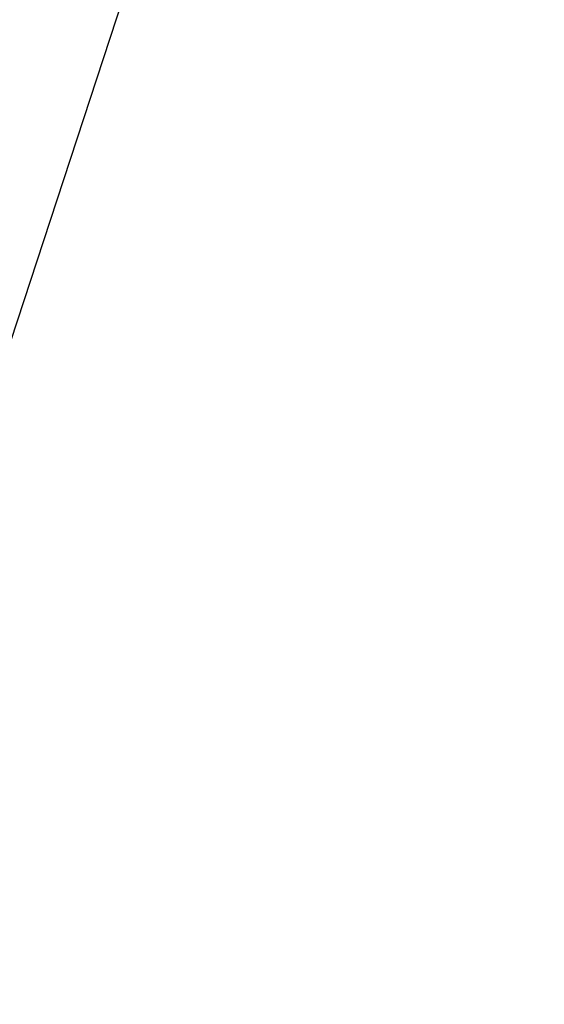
# Model space of a CAD drawing. Header units: metres. Extents: x 6599773 to 13199707, y 5688499 to 11377233.
# Tile 33 of 256: x 6599857.12 to 6599861.58, y 5688618.41 to 5688626.77. Entities that reach past the tile are written whole.
import ezdxf

# ---------------------------------------------------------------- set-up
doc = ezdxf.new("R2010")
doc.units = ezdxf.units.M
doc.header["$MEASUREMENT"] = 0
doc.linetypes.add('1', pattern=[0])
for name, color, linetype, lineweight in [('_kolor chodnik', 50, '1', 0), ('_kolor zjazdy kostka', 7, '1', 0), ('_kolor ścieżka', 10, '1', 0), ('AS_protokoly_graniczne', 140, 'CONTINUOUS', 30)]:
    doc.layers.add(name, color=color, linetype=linetype, lineweight=lineweight)
doc.layers.add('_kolor jezdnia', color=7, linetype='1', lineweight=0, true_color=0x00dbdb)
pattern_1 = [(45, (0, 0), (-0.1767766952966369, 0.1767766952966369), []), (135, (0, 0), (-0.1767766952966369, -0.1767766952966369), [])]

msp = doc.modelspace()

# ---------------------------------------------------------------- hatches: boundary and pattern name
at = {"layer": '_kolor chodnik'}
h = msp.add_hatch(dxfattribs=at)
h.set_pattern_fill('ANSI37', color=256, scale=2)
h.set_pattern_definition(pattern_1)
h.paths.add_polyline_path([(6599849.938171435, 5688542.085872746), (6599852.232147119, 5688548.938742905), (6599853.573135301, 5688548.489851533), (6599853.827082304, 5688549.248475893), (6599851.793849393, 5688549.929093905), (6599849.895278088, 5688548.982823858), (6599847.823506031, 5688542.793750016)])
edge = h.paths.add_edge_path()
edge.add_line((6600018.106075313, 5689087.454911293), (6600022.42781917, 5689091.229234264))
edge.add_line((6600022.42781917, 5689091.229234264), (6600020.233254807, 5689093.742094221))
edge.add_line((6600020.233254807, 5689093.742094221), (6600017.159471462, 5689091.057656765))
edge.add_arc((6600023.275194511, 5689085.3851404), 8.341433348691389, 137.1531559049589, 148.8016577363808)
edge.add_line((6600016.140105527, 5689089.706021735), (6600018.106075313, 5689087.454911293))
h.paths.add_polyline_path([(6600038.501784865, 5689187.592294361), (6600037.906968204, 5689187.700586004), (6600037.63829624, 5689186.224843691), (6600038.240083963, 5689186.115282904)])
h.paths.add_polyline_path([(6600069.098302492, 5689360.276020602), (6600068.321239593, 5689360.413462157), (6600068.064048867, 5689358.936495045), (6600068.836639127, 5689358.799546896)])
h.paths.add_polyline_path([(6600082.393785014, 5689362.950258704), (6600082.941124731, 5689366.103121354), (6600081.481377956, 5689366.361351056), (6600080.923159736, 5689363.210828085)])
h.paths.add_polyline_path([(6600074.022236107, 5689388.065861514), (6600072.983907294, 5689388.249860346), (6600072.723374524, 5689386.77253894), (6600073.760538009, 5689386.588865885)])
h.paths.add_polyline_path([(6600105.613104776, 5689486.405659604), (6600106.749499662, 5689489.711933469), (6600105.298891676, 5689490.233346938), (6600104.143487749, 5689486.917306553)], flags=17)
h.paths.add_polyline_path([(6600132.519778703, 5689678.737346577), (6600131.761827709, 5689678.896110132), (6600131.444670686, 5689677.429261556), (6600132.212256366, 5689677.269208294)])
h.paths.add_polyline_path([(6600156.649397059, 5689798.7449027), (6600156.48800471, 5689797.958860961), (6600157.450195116, 5689797.757316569), (6600157.615023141, 5689798.542205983)])
h.paths.add_polyline_path([(6600189.055358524, 5689948.643107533), (6600187.902868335, 5689948.884512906), (6600187.600024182, 5689947.417400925), (6600188.748131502, 5689947.176379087)])
edge = h.paths.add_edge_path()
edge.add_line((6600204.459383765, 5690032.969035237), (6600204.153258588, 5690031.227801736))
edge.add_arc((6600202.328347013, 5690027.299936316), 4.331100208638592, 41.85300125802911, 65.08011549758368, ccw=False)
edge.add_arc((6600032.90393149, 5690051.979071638), 174.020003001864, 352.8070218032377, 353.495463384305)
edge.add_arc((6600202.372679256, 5690027.343587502), 5.999999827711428, 55.12102442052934, 69.64815978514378)
edge = h.paths.add_edge_path()
edge.add_line((6600205.046027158, 5690040.265402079), (6600204.972740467, 5690038.483452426))
edge.add_arc((6600203.986269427, 5690044.401803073), 5.999999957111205, 279.4630688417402, 294.9140560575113)
edge.add_line((6600206.513819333, 5690038.960158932), (6600206.607027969, 5690041.030672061))
edge.add_arc((6600203.986269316, 5690044.401803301), 4.270000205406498, 284.3702444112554, 307.86193139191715, ccw=False)
edge = h.paths.add_edge_path()
edge.add_arc((6600203.547470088, 5690044.558759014), 6.446878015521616, 324.4350091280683, 356.2013368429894, ccw=False)
edge.add_arc((6600203.986269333, 5690044.401803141), 6.00000007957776, 323.2169970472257, 357.4193489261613)
h.paths.add_polyline_path([(6600208.910055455, 5690121.713696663), (6600208.146285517, 5690121.748120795), (6600207.125602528, 5690121.794124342), (6600209.971605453, 5690121.665851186)])
edge = h.paths.add_edge_path()
edge.add_line((6600238.769818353, 5690481.648294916), (6600240.338176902, 5690490.873746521))
edge.add_line((6600240.338176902, 5690490.873746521), (6600241.251295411, 5690510.829461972))
edge.add_line((6600241.251295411, 5690510.829461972), (6600239.524022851, 5690510.928942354))
edge.add_line((6600239.524022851, 5690510.928942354), (6600238.633343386, 5690491.167757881))
edge.add_line((6600238.633343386, 5690491.167757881), (6600234.579716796, 5690467.661262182))
edge.add_line((6600234.579716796, 5690467.661262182), (6600234.449796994, 5690464.966873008))
edge.add_arc((6600242.443669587, 5690464.607462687), 8.00194818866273, 177.4256738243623, 268.2543056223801)
edge.add_line((6600242.199903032, 5690456.609228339), (6600242.216657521, 5690457.359274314))
edge.add_line((6600242.216657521, 5690457.359274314), (6600242.305257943, 5690458.836738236))
edge.add_arc((6600242.444504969, 5690464.607952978), 5.772894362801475, 177.0298084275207, 268.6178439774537, ccw=False)
edge.add_line((6600236.679365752, 5690464.907083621), (6600236.951876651, 5690470.95443634))
edge.add_line((6600236.951876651, 5690470.95443634), (6600238.150786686, 5690478.210832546))
edge.add_line((6600238.150786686, 5690478.210832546), (6600238.769818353, 5690481.648294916))
h.paths.add_polyline_path([(6600238.769818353, 5690481.648294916), (6600238.150786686, 5690478.210832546), (6600239.670056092, 5690477.930590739), (6600240.266710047, 5690481.376366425)], flags=17)
edge = h.paths.add_edge_path()
edge.add_line((6600223.366500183, 5690460.339976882), (6600223.276803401, 5690457.948865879))
edge.add_arc((6600221.105749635, 5690465.64864014), 7.999999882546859, 285.7465040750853, 299.8464885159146)
edge.add_line((6600225.08717264, 5690458.709744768), (6600225.240084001, 5690461.623695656))
edge.add_arc((6600221.105749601, 5690465.648640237), 5.769999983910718, 293.06724420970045, 315.7681070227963, ccw=False)
edge = h.paths.add_edge_path()
edge.add_arc((6600220.025145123, 5690444.676291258), 5.77000016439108, 37.996647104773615, 59.94382588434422, ccw=False)
edge.add_line((6600224.572175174, 5690448.22839199), (6600224.817793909, 5690451.081798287))
edge.add_arc((6600220.025145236, 5690444.676291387), 7.999999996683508, 53.19588653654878, 68.15166733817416)
edge.add_line((6600223.00235276, 5690452.101669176), (6600222.91504296, 5690449.670427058))
edge = h.paths.add_edge_path()
edge.add_arc((6600221.105749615, 5690465.648640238), 7.999999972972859, 328.0222308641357, 357.0132597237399)
edge.add_line((6600229.094882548, 5690465.23180147), (6600229.218816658, 5690467.593604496))
edge.add_line((6600229.218816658, 5690467.593604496), (6600228.218919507, 5690467.645774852))
edge.add_line((6600228.218919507, 5690467.645774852), (6600227.891778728, 5690461.411918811))
h.paths.add_polyline_path([(6600200.980142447, 5690012.236744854), (6600202.31727834, 5690011.956662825), (6600202.522293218, 5690012.935421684), (6600201.182321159, 5690013.216097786)])
h.paths.add_polyline_path([(6600196.457878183, 5689983.98337835), (6600195.202332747, 5689984.246370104), (6600194.899091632, 5689982.777335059), (6600196.150355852, 5689982.515240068)])
edge = h.paths.add_edge_path()
edge.add_line((6600112.305909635, 5689517.99101877), (6600112.691041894, 5689519.807934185))
edge.add_line((6600112.691041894, 5689519.807934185), (6600113.245521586, 5689522.423769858))
edge.add_line((6600113.245521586, 5689522.423769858), (6600111.553124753, 5689522.782507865))
edge.add_line((6600111.553124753, 5689522.782507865), (6600107.405864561, 5689503.217226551))
edge.add_line((6600107.405864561, 5689503.217226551), (6600099.494506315, 5689480.361667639))
edge.add_line((6600099.494506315, 5689480.361667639), (6600099.182814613, 5689478.891218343))
edge.add_arc((6600107.008997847, 5689477.232359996), 8.000059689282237, 168.0325629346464, 257.7529108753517)
edge.add_line((6600105.311960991, 5689469.414366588), (6600105.784990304, 5689471.593619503))
edge.add_arc((6600107.008927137, 5689477.232314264), 5.769999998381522, 168.0321375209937, 257.7533362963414, ccw=False)
edge.add_line((6600101.364343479, 5689478.42879883), (6600101.647245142, 5689479.76342708))
edge.add_line((6600101.647245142, 5689479.76342708), (6600104.143487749, 5689486.917306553))
edge.add_line((6600104.143487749, 5689486.917306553), (6600105.298891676, 5689490.233346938))
edge.add_line((6600105.298891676, 5689490.233346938), (6600108.240043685, 5689498.809726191))
edge.add_line((6600108.240043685, 5689498.809726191), (6600112.305909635, 5689517.99101877))
h.paths.add_polyline_path([(6600136.009573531, 5689645.499114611), (6600138.333647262, 5689645.012304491), (6600138.661671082, 5689646.578318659), (6600134.869459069, 5689647.372651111)])
at = {"layer": '_kolor jezdnia'}
h = msp.add_hatch(dxfattribs=at)
h.set_pattern_fill('ANSI37', color=256, scale=2.2)
h.set_pattern_definition([(311.9999999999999, (0, 0), (0.2043648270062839, 0.1840109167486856), []), (41.99999999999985, (0, 0), (-0.1840109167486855, 0.2043648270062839), [])])
edge = h.paths.add_edge_path()
edge.add_line((6599833.066047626, 5688539.933393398), (6599850.649511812, 5688527.983462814))
edge.add_arc((6599857.337592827, 5688536.653968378), 10.95025544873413, 169.5012687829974, 232.3548431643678, ccw=False)
edge.add_arc((6599858.085851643, 5688536.618142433), 11.69295282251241, 162.2507788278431, 169.9967502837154, ccw=False)
edge.add_line((6599846.949484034, 5688540.182754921), (6599847.823506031, 5688542.793750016))
edge.add_line((6599847.823506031, 5688542.793750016), (6599849.895278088, 5688548.982823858))
edge.add_line((6599849.895278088, 5688548.982823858), (6599852.434748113, 5688556.56906746))
edge.add_line((6599852.434748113, 5688556.56906746), (6599928.48625871, 5688783.760284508))
edge.add_line((6599928.48625871, 5688783.760284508), (6599931.025728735, 5688791.34652811))
edge.add_line((6599931.025728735, 5688791.34652811), (6599996.657773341, 5688987.411326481))
edge.add_line((6599996.657773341, 5688987.411326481), (6599999.197243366, 5688994.997570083))
edge.add_line((6599999.197243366, 5688994.997570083), (6600021.930100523, 5689062.908193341))
edge.add_line((6600021.930100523, 5689062.908193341), (6600017.620224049, 5689067.371531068))
edge.add_line((6600017.620224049, 5689067.371531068), (6600016.714558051, 5689064.654078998))
edge.add_line((6600016.714558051, 5689064.654078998), (6600012.423620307, 5689051.835617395))
edge.add_line((6600012.423620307, 5689051.835617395), (6600009.884150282, 5689044.249373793))
edge.add_line((6600009.884150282, 5689044.249373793), (6599977.53516164, 5688947.612159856))
edge.add_line((6599977.53516164, 5688947.612159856), (6599974.995691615, 5688940.025916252))
edge.add_line((6599974.995691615, 5688940.025916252), (6599942.096912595, 5688841.746295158))
edge.add_line((6599942.096912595, 5688841.746295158), (6599939.557442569, 5688834.160051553))
edge.add_line((6599939.557442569, 5688834.160051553), (6599882.679288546, 5688664.246042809))
edge.add_line((6599882.679288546, 5688664.246042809), (6599880.139818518, 5688656.659799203))
edge.add_line((6599880.139818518, 5688656.659799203), (6599852.464543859, 5688573.984527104))
edge.add_line((6599852.464543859, 5688573.984527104), (6599842.470137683, 5688544.127903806))
edge.add_arc((6599835.706422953, 5688546.652910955), 7.219660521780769, 248.54809133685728, 339.52856074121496, ccw=False)
h.paths.add_polyline_path([(6600044.653202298, 5689172.271628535), (6600046.276244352, 5689181.431901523), (6600047.759199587, 5689189.801539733), (6600051.0603021, 5689208.432603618), (6600052.368792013, 5689215.817578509), (6600054.808584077, 5689229.587499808), (6600056.11707399, 5689236.972474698), (6600057.346666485, 5689243.912161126), (6600058.655146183, 5689251.297078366), (6600058.831439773, 5689252.292060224), (6600060.098987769, 5689259.445963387), (6600060.139929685, 5689259.677035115), (6600061.407468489, 5689266.830886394), (6600072.329030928, 5689328.470998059), (6600073.637511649, 5689335.855921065), (6600077.337304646, 5689356.73715072), (6600078.820259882, 5689365.106788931), (6600081.142794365, 5689378.214921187), (6600082.53851694, 5689386.092227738), (6600095.187867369, 5689457.483787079), (6600091.082877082, 5689465.8405575), (6600089.043088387, 5689454.328211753), (6600087.870641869, 5689447.711051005), (6600087.560133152, 5689445.958573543), (6600086.562151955, 5689440.326076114), (6600082.433200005, 5689417.022719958), (6600080.95024477, 5689408.65308175), (6600077.202698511, 5689387.502337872), (6600075.719743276, 5689379.132699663), (6600073.469199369, 5689366.430874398), (6600071.986244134, 5689358.061236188), (6600069.986864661, 5689346.776955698), (6600068.591142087, 5689338.899649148), (6600065.559290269, 5689321.78820693), (6600064.163567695, 5689313.91090038), (6600059.719426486, 5689288.828650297), (6600058.323703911, 5689280.951343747), (6600057.563846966, 5689276.662793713), (6600056.168124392, 5689268.785487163), (6600054.804920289, 5689261.091711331), (6600053.409197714, 5689253.214404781), (6600053.264817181, 5689252.399536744), (6600051.869094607, 5689244.522230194), (6600051.183555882, 5689240.653124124), (6600049.787833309, 5689232.775817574), (6600046.593849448, 5689214.749319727), (6600045.198126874, 5689206.872013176), (6600044.41754409, 5689202.466488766), (6600042.934588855, 5689194.096850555), (6600036.429952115, 5689157.38538759), (6600034.94699688, 5689149.01574938), (6600030.579776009, 5689124.367629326), (6600027.529365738, 5689107.151445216), (6600024.895072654, 5689094.014582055), (6600030.583685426, 5689094.264316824), (6600032.945013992, 5689106.191885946), (6600043.170247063, 5689163.901990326)])
edge = h.paths.add_edge_path()
edge.add_line((6600111.106812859, 5689535.144351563), (6600111.256844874, 5689535.85214863))
edge.add_line((6600111.256844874, 5689535.85214863), (6600112.915748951, 5689543.678261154))
edge.add_line((6600112.915748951, 5689543.678261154), (6600117.304772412, 5689564.384094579))
edge.add_line((6600117.304772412, 5689564.384094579), (6600119.067357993, 5689572.699339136))
edge.add_line((6600119.067357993, 5689572.699339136), (6600120.087667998, 5689577.512794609))
edge.add_line((6600120.087667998, 5689577.512794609), (6600121.64289057, 5689584.849775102))
edge.add_line((6600121.64289057, 5689584.849775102), (6600128.436769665, 5689616.900852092))
edge.add_line((6600128.436769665, 5689616.900852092), (6600129.991992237, 5689624.237832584))
edge.add_line((6600129.991992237, 5689624.237832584), (6600132.660554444, 5689636.827148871))
edge.add_line((6600132.660554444, 5689636.827148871), (6600133.208838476, 5689639.444704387))
edge.add_line((6600133.208838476, 5689639.444704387), (6600134.848957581, 5689647.274775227))
edge.add_line((6600134.848957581, 5689647.274775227), (6600138.97649476, 5689666.979995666))
edge.add_line((6600138.97649476, 5689666.979995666), (6600140.51410642, 5689674.320687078))
edge.add_line((6600140.51410642, 5689674.320687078), (6600145.209128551, 5689696.735129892))
edge.add_line((6600145.209128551, 5689696.735129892), (6600146.746740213, 5689704.075821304))
edge.add_line((6600146.746740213, 5689704.075821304), (6600151.462308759, 5689726.588354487))
edge.add_line((6600151.462308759, 5689726.588354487), (6600152.999920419, 5689733.929045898))
edge.add_line((6600152.999920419, 5689733.929045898), (6600155.244070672, 5689744.642813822))
edge.add_line((6600155.244070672, 5689744.642813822), (6600156.781682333, 5689751.983505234))
edge.add_line((6600156.781682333, 5689751.983505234), (6600161.635515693, 5689775.156126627))
edge.add_line((6600161.635515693, 5689775.156126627), (6600163.378142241, 5689783.475576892))
edge.add_line((6600163.378142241, 5689783.475576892), (6600163.850769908, 5689785.731942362))
edge.add_line((6600163.850769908, 5689785.731942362), (6600167.028500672, 5689800.90270461))
edge.add_line((6600167.028500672, 5689800.90270461), (6600179.490888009, 5689860.399222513))
edge.add_line((6600179.490888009, 5689860.399222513), (6600181.233514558, 5689868.718672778))
edge.add_line((6600181.233514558, 5689868.718672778), (6600181.84713393, 5689871.648144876))
edge.add_line((6600181.84713393, 5689871.648144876), (6600183.38474559, 5689878.988836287))
edge.add_line((6600183.38474559, 5689878.988836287), (6600184.935818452, 5689886.393792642))
edge.add_line((6600184.935818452, 5689886.393792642), (6600186.575937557, 5689894.223863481))
edge.add_line((6600186.575937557, 5689894.223863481), (6600194.051338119, 5689929.912074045))
edge.add_line((6600194.051338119, 5689929.912074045), (6600195.691457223, 5689937.742144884))
edge.add_line((6600195.691457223, 5689937.742144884), (6600202.915799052, 5689972.231779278))
edge.add_line((6600202.915799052, 5689972.231779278), (6600204.555918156, 5689980.061850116))
edge.add_line((6600204.555918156, 5689980.061850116), (6600206.062781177, 5689987.255744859))
edge.add_line((6600206.062781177, 5689987.255744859), (6600207.702900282, 5689995.085815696))
edge.add_line((6600207.702900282, 5689995.085815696), (6600210.232559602, 5690007.162628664))
edge.add_line((6600210.232559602, 5690007.162628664), (6600211.694938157, 5690014.144150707))
edge.add_arc((6600028.177652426, 5690052.584442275), 187.5000004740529, 348.1696294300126, 357.4195276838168)
edge.add_line((6600215.487522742, 5690044.142720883), (6600208.310270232, 5690026.480446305))
edge.add_arc((6600032.903933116, 5690051.97907145), 177.2500013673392, 348.1696294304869, 351.7289130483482, ccw=False)
edge.add_line((6600206.38894146, 5690015.640182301), (6600205.966941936, 5690013.625519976))
edge.add_line((6600205.966941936, 5690013.625519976), (6600204.326822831, 5690005.795449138))
edge.add_line((6600204.326822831, 5690005.795449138), (6600197.076961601, 5689971.183982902))
edge.add_line((6600197.076961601, 5689971.183982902), (6600195.334335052, 5689962.864532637))
edge.add_line((6600195.334335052, 5689962.864532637), (6600193.44722506, 5689953.855305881))
edge.add_line((6600193.44722506, 5689953.855305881), (6600191.909227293, 5689946.512771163))
edge.add_line((6600191.909227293, 5689946.512771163), (6600185.49684423, 5689915.899498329))
edge.add_line((6600185.49684423, 5689915.899498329), (6600183.856521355, 5689908.068454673))
edge.add_line((6600183.856521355, 5689908.068454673), (6600182.066605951, 5689899.523243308))
edge.add_line((6600182.066605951, 5689899.523243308), (6600180.32407057, 5689891.204228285))
edge.add_line((6600180.32407057, 5689891.204228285), (6600174.320344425, 5689862.541919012))
edge.add_line((6600174.320344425, 5689862.541919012), (6600172.577809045, 5689854.222903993))
edge.add_line((6600172.577809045, 5689854.222903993), (6600163.663810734, 5689811.666703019))
edge.add_line((6600163.663810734, 5689811.666703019), (6600162.023782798, 5689803.837067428))
edge.add_line((6600162.023782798, 5689803.837067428), (6600160.924220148, 5689798.587659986))
edge.add_line((6600160.924220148, 5689798.587659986), (6600159.279208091, 5689790.734229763))
edge.add_line((6600159.279208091, 5689790.734229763), (6600157.107250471, 5689780.365115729))
edge.add_line((6600157.107250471, 5689780.365115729), (6600155.462238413, 5689772.511685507))
edge.add_line((6600155.462238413, 5689772.511685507), (6600153.380318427, 5689762.572418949))
edge.add_line((6600153.380318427, 5689762.572418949), (6600151.735124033, 5689754.718118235))
edge.add_line((6600151.735124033, 5689754.718118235), (6600148.586504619, 5689739.686336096))
edge.add_line((6600148.586504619, 5689739.686336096), (6600146.885007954, 5689731.563243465))
edge.add_line((6600146.885007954, 5689731.563243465), (6600141.75088822, 5689707.052510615))
edge.add_line((6600141.75088822, 5689707.052510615), (6600140.110896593, 5689699.223048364))
edge.add_line((6600140.110896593, 5689699.223048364), (6600133.483561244, 5689667.583574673))
edge.add_line((6600133.483561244, 5689667.583574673), (6600131.860394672, 5689659.834436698))
edge.add_line((6600131.860394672, 5689659.834436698), (6600131.740984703, 5689659.26436315))
edge.add_line((6600131.740984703, 5689659.26436315), (6600130.117814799, 5689651.515209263))
edge.add_line((6600130.117814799, 5689651.515209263), (6600127.278733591, 5689637.961189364))
edge.add_line((6600127.278733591, 5689637.961189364), (6600126.924568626, 5689636.290366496))
edge.add_line((6600126.924568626, 5689636.290366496), (6600125.166244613, 5689627.995226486))
edge.add_line((6600125.166244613, 5689627.995226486), (6600118.009503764, 5689594.232298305))
edge.add_line((6600118.009503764, 5689594.232298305), (6600116.251179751, 5689585.937158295))
edge.add_line((6600116.251179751, 5689585.937158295), (6600113.665314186, 5689573.737975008))
edge.add_line((6600113.665314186, 5689573.737975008), (6600111.898534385, 5689565.402943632))
edge.add_line((6600111.898534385, 5689565.402943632), (6600104.889982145, 5689532.33911599))
edge.add_line((6600104.889982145, 5689532.33911599), (6600103.226635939, 5689524.492047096))
edge.add_line((6600103.226635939, 5689524.492047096), (6600096.623876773, 5689493.342605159))
edge.add_line((6600096.623876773, 5689493.342605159), (6600094.968986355, 5689485.53542763))
edge.add_line((6600094.968986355, 5689485.53542763), (6600094.300101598, 5689482.379870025))
edge.add_line((6600094.300101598, 5689482.379870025), (6600099.182814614, 5689478.891218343))
edge.add_line((6600099.182814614, 5689478.891218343), (6600099.494506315, 5689480.361667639))
edge.add_line((6600099.494506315, 5689480.361667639), (6600111.106812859, 5689535.144351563))
edge = h.paths.add_edge_path()
edge.add_arc((6600239.213891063, 5690851.4003676), 10.0000000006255, -2.8342403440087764, 76.13703556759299, ccw=False)
edge.add_line((6600249.201658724, 5690850.905901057), (6600249.082723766, 5690848.503524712))
edge.add_line((6600249.082723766, 5690848.503524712), (6600247.016487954, 5690806.767468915))
edge.add_line((6600247.016487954, 5690806.767468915), (6600246.092398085, 5690789.152178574))
edge.add_line((6600246.092398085, 5690789.152178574), (6600233.768116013, 5690572.015170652))
edge.add_line((6600233.768116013, 5690572.015170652), (6600228.959056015, 5690465.29620206))
edge.add_line((6600228.959056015, 5690465.29620206), (6600234.588724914, 5690465.017134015))
edge.add_line((6600234.588724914, 5690465.017134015), (6600239.26254019, 5690571.767576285))
edge.add_line((6600239.26254019, 5690571.767576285), (6600252.505038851, 5690806.400146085))
edge.add_line((6600252.505038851, 5690806.400146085), (6600254.569211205, 5690848.094521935))
edge.add_arc((6600262.559425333, 5690847.6989487), 7.999999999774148, 76.13703557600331, 177.1657596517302, ccw=False)
edge.add_line((6600264.476229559, 5690855.465921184), (6600241.609896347, 5690861.109083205))
edge = h.paths.add_edge_path()
edge.add_line((6600250.031475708, 5690451.625307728), (6600250.231741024, 5690455.772579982))
edge.add_line((6600250.231741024, 5690455.772579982), (6600246.257763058, 5690456.417303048))
edge.add_line((6600246.257763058, 5690456.417303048), (6600242.171761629, 5690456.61060902))
edge.add_arc((6600242.563100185, 5690464.586983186), 7.985968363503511, 176.9123644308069, 267.1911945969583, ccw=False)
edge.add_line((6600234.588724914, 5690465.017134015), (6600228.959056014, 5690465.29620206))
edge.add_arc((6600220.965133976, 5690465.657286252), 8.002072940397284, 267.8289300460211, 357.413716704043, ccw=False)
edge.add_line((6600220.661989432, 5690457.660957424), (6600212.406915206, 5690458.119572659))
edge.add_line((6600212.406915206, 5690458.119572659), (6600208.431872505, 5690457.817501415))
edge.add_line((6600208.431872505, 5690457.817501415), (6600208.233912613, 5690454.548331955))
edge.add_line((6600208.233912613, 5690454.548331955), (6600212.129565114, 5690453.127270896))
edge.add_line((6600212.129565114, 5690453.127270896), (6600218.640548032, 5690452.76554962))
edge.add_line((6600218.640548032, 5690452.76554962), (6600216.486747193, 5690452.885205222))
edge.add_line((6600216.486747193, 5690452.885205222), (6600220.46890539, 5690452.663974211))
edge.add_arc((6600220.025145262, 5690444.676291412), 7.999999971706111, -0.3386579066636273, 86.8201700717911, ccw=False)
edge.add_line((6600228.025005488, 5690444.629006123), (6600227.803602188, 5690439.649256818))
edge.add_line((6600227.803602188, 5690439.649256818), (6600226.885525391, 5690435.936828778))
edge.add_line((6600226.885525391, 5690435.936828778), (6600225.534849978, 5690405.967249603))
edge.add_line((6600225.534849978, 5690405.967249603), (6600226.115199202, 5690402.187514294))
edge.add_line((6600226.115199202, 5690402.187514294), (6600213.445139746, 5690121.008786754))
edge.add_line((6600213.445139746, 5690121.008786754), (6600213.352800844, 5690118.960058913))
edge.add_line((6600213.352800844, 5690118.960058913), (6600209.980184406, 5690044.131649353))
edge.add_arc((6600203.986269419, 5690044.401803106), 5.999999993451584, 257.4162346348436, 357.41934921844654, ccw=False)
edge.add_line((6600202.679069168, 5690038.545931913), (6600201.589735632, 5690033.666039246))
edge.add_line((6600201.589735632, 5690033.666039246), (6600203.67987942, 5690033.199458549))
edge.add_arc((6600202.372679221, 5690027.343587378), 5.999999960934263, -8.27108729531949, 77.41623506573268, ccw=False)
edge.add_line((6600208.310270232, 5690026.480446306), (6600215.487522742, 5690044.142720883))
edge.add_line((6600215.487522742, 5690044.142720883), (6600216.199687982, 5690059.944661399))
edge.add_line((6600216.199687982, 5690059.944661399), (6600216.537356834, 5690067.437056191))
edge.add_line((6600216.537356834, 5690067.437056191), (6600223.893528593, 5690230.66011469))
edge.add_line((6600223.893528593, 5690230.66011469), (6600224.231197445, 5690238.152509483))
edge.add_line((6600224.231197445, 5690238.152509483), (6600233.507835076, 5690443.987992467))
edge.add_arc((6600241.499722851, 5690443.627812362), 7.999999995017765, 87.29208981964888, 177.4195277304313, ccw=False)
edge.add_line((6600241.877677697, 5690451.618879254), (6600246.021541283, 5690451.422886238))
edge.add_line((6600246.021541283, 5690451.422886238), (6600246.427694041, 5690451.443388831))
edge.add_line((6600246.427694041, 5690451.443388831), (6600246.793970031, 5690451.461878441))
edge.add_line((6600246.793970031, 5690451.461878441), (6600250.031475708, 5690451.625307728))
edge = h.paths.add_edge_path()
edge.add_line((6600007.33756506, 5689086.20374581), (6600006.980466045, 5689080.740822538))
edge.add_line((6600006.980466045, 5689080.740822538), (6600007.229745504, 5689080.720859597))
edge.add_line((6600007.229745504, 5689080.720859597), (6600008.093335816, 5689080.601653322))
edge.add_line((6600008.093335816, 5689080.601653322), (6600008.702681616, 5689080.53831051))
edge.add_arc((6600008.140193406, 5689070.554142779), 9.999999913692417, -18.557800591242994, 86.77547804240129, ccw=False)
edge.add_line((6600017.620224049, 5689067.371531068), (6600021.930100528, 5689062.908193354))
edge.add_arc((6599734.83819726, 5689159.011261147), 302.7499967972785, 341.4922000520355, 343.8640860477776)
edge.add_arc((6600034.895369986, 5689072.315877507), 9.581213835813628, 98.63328270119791, 164.5273290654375, ccw=False)
edge.add_line((6600033.457137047, 5689081.788529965), (6600033.832640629, 5689081.798737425))
edge.add_line((6600033.832640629, 5689081.798737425), (6600034.422462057, 5689082.05700874))
edge.add_line((6600034.422462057, 5689082.05700874), (6600036.833623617, 5689082.139040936))
edge.add_line((6600036.833623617, 5689082.139040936), (6600036.730225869, 5689087.148851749))
edge.add_line((6600036.730225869, 5689087.148851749), (6600036.579860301, 5689087.134303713))
edge.add_arc((6600036.479565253, 5689093.136286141), 6.002820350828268, 169.1687651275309, 270.9573417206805, ccw=False)
edge.add_line((6600030.583685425, 5689094.264316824), (6600024.895072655, 5689094.014582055))
edge.add_arc((6600015.200558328, 5689096.162123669), 9.929528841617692, 271.0943432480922, 347.5094668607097, ccw=False)
edge.add_arc((6600014.909438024, 5689089.646776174), 3.446070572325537, 264.4236009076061, 278.0194998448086, ccw=False)
edge.add_line((6600014.574573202, 5689086.217014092), (6600014.299554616, 5689086.232508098))
edge.add_line((6600014.299554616, 5689086.232508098), (6600010.474232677, 5689086.448019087))
edge.add_line((6600010.474232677, 5689086.448019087), (6600007.33756506, 5689086.20374581))
edge = h.paths.add_edge_path()
edge.add_line((6600105.490725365, 5689463.953528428), (6600106.927559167, 5689464.047234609))
edge.add_line((6600106.927559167, 5689464.047234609), (6600107.835, 5689468.66))
edge.add_line((6600107.835, 5689468.66), (6600105.311960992, 5689469.414366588))
edge.add_arc((6600107.008997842, 5689477.232359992), 8.000059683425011, 168.0325628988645, 257.7529109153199, ccw=False)
edge.add_line((6600099.182814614, 5689478.891218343), (6600094.300101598, 5689482.379870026))
edge.add_arc((6600586.245114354, 5689378.10423892), 502.8750369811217, 168.032376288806, 169.9522165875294)
edge.add_line((6600091.082877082, 5689465.8405575), (6600095.187867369, 5689457.483787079))
edge.add_arc((6600103.06517392, 5689456.088064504), 8.000000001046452, 77.7533362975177, 169.9524553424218, ccw=False)
edge.add_line((6600104.762140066, 5689463.906012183), (6600105.490725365, 5689463.953528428))
at = {"layer": '_kolor zjazdy kostka'}
h = msp.add_hatch(dxfattribs=at)
h.set_pattern_fill('ANSI37', color=256, scale=2)
h.set_pattern_definition(pattern_1)
h.paths.add_polyline_path([(6600244.137440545, 5690813.934732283), (6600242.369522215, 5690814.022127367), (6600242.097568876, 5690808.528921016), (6600243.865482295, 5690808.44142671)])
h.paths.add_polyline_path([(6600247.012128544, 5690806.679412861), (6600247.44273645, 5690815.377295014), (6600247.393289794, 5690814.378518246), (6600247.113277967, 5690808.722537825)])
h.paths.add_polyline_path([(6600242.297085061, 5690788.088808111), (6600240.958726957, 5690788.155683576), (6600240.648818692, 5690782.664569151), (6600241.987258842, 5690782.599147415)])
h.paths.add_polyline_path([(6600245.558275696, 5690780.919298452), (6600246.037231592, 5690789.405686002), (6600244.985820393, 5690788.453468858), (6600244.612601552, 5690781.981345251)])
h.paths.add_polyline_path([(6600241.348405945, 5690723.711515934), (6600242.272017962, 5690722.691689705), (6600242.749709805, 5690731.155680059), (6600241.698138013, 5690730.203317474), (6600241.472690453, 5690726.27550499)])
h.paths.add_polyline_path([(6600225.772794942, 5690394.589141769), (6600224.731429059, 5690393.637598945), (6600224.461246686, 5690387.644646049), (6600225.412923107, 5690386.603142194)])
h.paths.add_polyline_path([(6600223.012390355, 5690333.280720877), (6600223.372595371, 5690341.272607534), (6600222.32835346, 5690340.318436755), (6600222.058239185, 5690334.324941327)])
h.paths.add_polyline_path([(6600215.496388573, 5690166.390602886), (6600215.856593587, 5690174.382489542), (6600214.812834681, 5690173.428760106), (6600214.542018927, 5690167.435062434)])
h.paths.add_polyline_path([(6600212.446537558, 5690121.053392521), (6600213.399499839, 5690120.010473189), (6600213.788744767, 5690128.503024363), (6600212.745135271, 5690127.54943145)])
h.paths.add_polyline_path([(6600209.977420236, 5690121.665589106), (6600210.225142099, 5690127.162117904), (6600207.346107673, 5690127.291879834), (6600207.119593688, 5690121.794395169)])
h.paths.add_polyline_path([(6600207.950178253, 5690070.725854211), (6600204.880846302, 5690070.828947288), (6600204.643784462, 5690065.333808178), (6600207.702521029, 5690065.204598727)])
h.paths.add_polyline_path([(6600200.981479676, 5690012.236464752), (6600199.969248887, 5690007.339980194), (6600201.282587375, 5690007.064882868), (6600202.31726072, 5690011.956666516)])
h.paths.add_polyline_path([(6600193.613960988, 5689970.406358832), (6600192.398010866, 5689970.660657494), (6600191.286205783, 5689965.274578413), (6600192.486379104, 5689965.023185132)])
h.paths.add_polyline_path([(6600189.061271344, 5689948.671423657), (6600189.984133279, 5689953.050774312), (6600188.818902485, 5689953.32186217), (6600187.908781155, 5689948.91282903)])
h.paths.add_polyline_path([(6600180.976201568, 5689915.317449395), (6600179.952861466, 5689910.421322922), (6600181.008474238, 5689910.200199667), (6600182.033843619, 5689915.09540201)])
h.paths.add_polyline_path([(6600176.508279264, 5689893.538690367), (6600177.476023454, 5689893.335973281), (6600178.603605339, 5689898.719146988), (6600177.636002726, 5689898.922290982)])
h.paths.add_polyline_path([(6600179.28182965, 5689859.401159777), (6600180.522246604, 5689860.211927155), (6600181.057490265, 5689860.561775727), (6600183.598022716, 5689860.029600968), (6600184.726606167, 5689865.412570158), (6600182.186324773, 5689865.943033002), (6600181.604764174, 5689866.832779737), (6600181.024456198, 5689867.720610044)])
h.paths.add_polyline_path([(6600160.20081012, 5689810.862606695), (6600159.232772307, 5689811.065842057), (6600158.207991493, 5689806.171529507), (6600159.17573568, 5689805.968812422)])
h.paths.add_polyline_path([(6600156.493917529, 5689797.987177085), (6600155.463416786, 5689793.068691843), (6600156.431160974, 5689792.865974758), (6600157.461419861, 5689797.784520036)])
edge = h.paths.add_edge_path()
edge.add_arc((6600173.111981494, 5689800.679690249), 5.999999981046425, 204.6731153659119, 239.5411154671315, ccw=False)
edge.add_arc((6600173.162096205, 5689800.685330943), 6.047914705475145, 168.3203586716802, 204.5234866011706, ccw=False)
edge.add_line((6600167.239404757, 5689801.909666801), (6600163.65166784, 5689784.781499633))
edge.add_arc((6600169.524220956, 5689783.551410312), 5.999999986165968, 139.2146049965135, 168.1696294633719, ccw=False)
edge.add_arc((6600169.524220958, 5689783.551410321), 5.999999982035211, 96.80962310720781, 139.2146050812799, ccw=False)
edge.add_line((6600168.81279652, 5689789.509083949), (6600170.070461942, 5689795.507731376))
h.paths.add_polyline_path([(6600163.526364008, 5689776.866746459), (6600166.051243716, 5689776.337874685), (6600167.179826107, 5689781.720838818), (6600164.653945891, 5689782.24992016), (6600163.941148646, 5689783.340449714), (6600163.493329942, 5689784.025580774), (6600161.750703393, 5689775.706130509), (6600162.438017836, 5689776.155376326)])
h.paths.add_polyline_path([(6600152.614191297, 5689774.643430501), (6600153.639138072, 5689779.536616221), (6600152.646757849, 5689779.74492896), (6600151.646447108, 5689774.846147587)])
h.paths.add_polyline_path([(6600150.121074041, 5689767.466820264), (6600148.177624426, 5689758.167954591), (6600149.115997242, 5689757.971390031), (6600151.066362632, 5689767.268392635)])
h.paths.add_polyline_path([(6600142.970741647, 5689739.332500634), (6600141.888449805, 5689734.142420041), (6600144.036614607, 5689733.695518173), (6600145.123068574, 5689738.882330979)])
h.paths.add_polyline_path([(6600136.256357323, 5689701.052153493), (6600137.154085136, 5689700.864096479), (6600138.287960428, 5689706.274871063), (6600137.38649247, 5689706.464182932)])
h.paths.add_polyline_path([(6600130.081494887, 5689667.099389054), (6600129.212847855, 5689667.281639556), (6600128.083282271, 5689661.898895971), (6600128.953953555, 5689661.716447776)])
h.paths.add_polyline_path([(6600128.397394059, 5689659.030340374), (6600127.554144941, 5689659.207226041), (6600126.493408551, 5689653.810049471), (6600127.269860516, 5689653.647397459)])
h.paths.add_polyline_path([(6600134.990411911, 5689640.633636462), (6600137.30714639, 5689640.148363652), (6600138.339560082, 5689645.040620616), (6600136.015486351, 5689645.500958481), (6600135.435178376, 5689646.388788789), (6600134.8548704, 5689647.276619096), (6600133.214751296, 5689639.446548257), (6600134.102581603, 5689640.026856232)])
h.paths.add_polyline_path([(6600122.164164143, 5689634.294831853), (6600121.024067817, 5689628.914244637), (6600122.015114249, 5689628.705875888), (6600123.155614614, 5689634.086346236)])
h.paths.add_polyline_path([(6600114.542075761, 5689593.450769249), (6600113.493359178, 5689593.398339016), (6600112.364315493, 5689588.045694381), (6600113.29076438, 5689587.547532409)])
h.paths.add_polyline_path([(6600110.194543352, 5689572.941097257), (6600109.207819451, 5689573.148880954), (6600108.06771793, 5689567.768269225), (6600109.050143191, 5689567.53521504)])
h.paths.add_polyline_path([(6600119.083213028, 5689565.540446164), (6600119.089125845, 5689565.542290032), (6600121.462438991, 5689565.065690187), (6600122.598093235, 5689570.447168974), (6600120.229622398, 5689570.949214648), (6600119.651446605, 5689571.8119627), (6600119.073270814, 5689572.72765526), (6600117.310757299, 5689564.412754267)])
h.paths.add_polyline_path([(6600101.698666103, 5689532.937884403), (6600100.730666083, 5689533.141679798), (6600099.694214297, 5689528.250234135), (6600100.669121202, 5689528.045267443)])
h.paths.add_polyline_path([(6600094.06402112, 5689496.827028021), (6600093.080194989, 5689497.033910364), (6600092.036590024, 5689492.143967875), (6600093.038865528, 5689491.933250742)])
h.paths.add_polyline_path([(6600083.709836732, 5689453.749808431), (6600082.738586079, 5689448.336231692), (6600084.647281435, 5689448.027407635), (6600085.606840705, 5689453.416583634)])
h.paths.add_polyline_path([(6600084.434394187, 5689446.825895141), (6600083.731191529, 5689446.921126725), (6600082.928047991, 5689442.491821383), (6600083.649300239, 5689442.394910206)])
h.paths.add_polyline_path([(6600078.04194071, 5689410.721110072), (6600078.996952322, 5689416.137564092), (6600078.0548333, 5689416.304853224), (6600077.111232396, 5689410.886043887)])
h.paths.add_polyline_path([(6600072.911565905, 5689386.768652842), (6600071.96046622, 5689381.312635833), (6600072.800073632, 5689381.163221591), (6600073.76645083, 5689386.590709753)])
h.paths.add_polyline_path([(6600082.887400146, 5689379.432062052), (6600085.278102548, 5689379.034943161), (6600086.160383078, 5689383.956496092), (6600083.759726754, 5689384.355378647), (6600083.152078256, 5689385.224725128), (6600082.544429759, 5689386.094071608), (6600081.148707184, 5689378.216765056), (6600082.018053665, 5689378.824413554)])
h.paths.add_polyline_path([(6600080.731401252, 5689363.247695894), (6600080.041469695, 5689363.369939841), (6600079.433821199, 5689364.239286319), (6600078.8261727, 5689365.108632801), (6600077.343217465, 5689356.73899459), (6600078.212563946, 5689357.346643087), (6600079.081910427, 5689357.954291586), (6600081.429189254, 5689357.564866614), (6600082.388748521, 5689362.980514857)])
h.paths.add_polyline_path([(6600069.104215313, 5689360.304336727), (6600070.063917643, 5689365.720487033), (6600069.2708267, 5689365.861009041), (6600068.327152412, 5689360.441778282)])
h.paths.add_polyline_path([(6600066.55061698, 5689345.891799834), (6600065.546169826, 5689346.069805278), (6600064.677796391, 5689341.145792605), (6600065.678290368, 5689340.968483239)])
h.paths.add_polyline_path([(6600061.138656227, 5689321.077501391), (6600060.270282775, 5689316.15348863), (6600061.250715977, 5689315.979734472), (6600062.127590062, 5689320.902245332)])
h.paths.add_polyline_path([(6600055.325252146, 5689288.11325564), (6600054.456878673, 5689283.189242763), (6600055.410852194, 5689283.020177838), (6600056.28317863, 5689287.917022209)])
h.paths.add_polyline_path([(6600048.045675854, 5689182.819289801), (6600050.371939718, 5689182.407116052), (6600051.314445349, 5689187.67761207), (6600048.980409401, 5689188.064690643), (6600048.372760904, 5689188.934037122), (6600047.765112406, 5689189.803383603), (6600046.306982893, 5689181.603992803), (6600046.972918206, 5689182.069462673)])
h.paths.add_polyline_path([(6600040.943690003, 5689201.374141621), (6600039.339175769, 5689201.66987967), (6600038.429882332, 5689196.244216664), (6600039.984130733, 5689195.958493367)])
h.paths.add_polyline_path([(6600032.993704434, 5689156.473759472), (6600032.278185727, 5689156.600537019), (6600031.299242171, 5689151.188930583), (6600032.034145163, 5689151.058111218)])
h.paths.add_polyline_path([(6600026.309179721, 5689123.603833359), (6600025.417362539, 5689118.683970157), (6600026.271201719, 5689118.532684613), (6600027.143528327, 5689123.456001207)])
h.paths.add_polyline_path([(6600013.302986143, 5689054.462576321), (6600015.84245617, 5689062.048819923), (6600014.576741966, 5689061.417973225), (6600012.672139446, 5689055.728290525)])
h.paths.add_polyline_path([(6599974.547216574, 5688938.686171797), (6599977.086686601, 5688946.272415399), (6599975.820972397, 5688945.641568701), (6599973.916369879, 5688939.951886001)])
h.paths.add_polyline_path([(6599942.102825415, 5688841.748139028), (6599940.837111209, 5688841.117292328), (6599938.932508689, 5688835.427609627), (6599939.563355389, 5688834.161895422)])
h.paths.add_polyline_path([(6599882.685201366, 5688664.247886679), (6599881.419487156, 5688663.617039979), (6599879.514884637, 5688657.927357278), (6599880.145731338, 5688656.661643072)])
h.paths.add_polyline_path([(6599851.799762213, 5688549.930937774), (6599853.832995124, 5688549.250319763), (6599855.420163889, 5688553.991722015), (6599853.386930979, 5688554.672340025), (6599852.913795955, 5688555.621625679), (6599852.440660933, 5688556.570911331), (6599849.901190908, 5688548.984667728)])
h.paths.add_polyline_path([(6600233.581687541, 5690586.458647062), (6600234.520016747, 5690585.337735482), (6600234.976631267, 5690593.42826699), (6600233.922640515, 5690592.499827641)])
h.paths.add_polyline_path([(6600231.728371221, 5690526.750719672), (6600230.676277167, 5690525.793817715), (6600230.420013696, 5690519.782861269), (6600231.363586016, 5690518.655686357)])
h.paths.add_polyline_path([(6600237.577122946, 5690639.505119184), (6600236.516490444, 5690638.540451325), (6600236.176926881, 5690632.541599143), (6600237.1204992, 5690631.41442423)])
h.paths.add_polyline_path([(6600238.927801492, 5690681.139540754), (6600239.8637879, 5690680.021427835), (6600240.320411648, 5690688.112122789), (6600239.268317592, 5690687.155220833)])
h.paths.add_polyline_path([(6600218.122284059, 5690224.814875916), (6600217.079933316, 5690223.862433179), (6600216.809648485, 5690217.865326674), (6600217.762143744, 5690216.822918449)])
h.paths.add_polyline_path([(6600219.363739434, 5690274.535639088), (6600220.315886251, 5690273.493612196), (6600220.675810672, 5690281.480778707), (6600219.633750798, 5690280.528598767)])
h.paths.add_polyline_path([(6600168.75986753, 5689856.554734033), (6600169.729143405, 5689856.351696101), (6600170.857343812, 5689861.737822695), (6600169.889741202, 5689861.940966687)])
h.paths.add_polyline_path([(6600168.841833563, 5689852.115601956), (6600167.871405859, 5689852.319339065), (6600166.844894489, 5689847.425845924), (6600167.816759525, 5689847.221809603)])
at = {"layer": '_kolor ścieżka'}
h = msp.add_hatch(dxfattribs=at)
h.set_pattern_fill('ANSI37', color=10, scale=2)
h.set_pattern_definition(pattern_1)
edge = h.paths.add_edge_path()
edge.add_line((6599877.145262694, 5688659.244027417), (6599854.614951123, 5688591.938475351))
edge.add_line((6599854.614951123, 5688591.938475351), (6599854.214414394, 5688589.387325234))
edge.add_line((6599854.214414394, 5688589.387325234), (6599839.435327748, 5688545.233719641))
edge.add_arc((6599834.52303551, 5688547.748213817), 5.518450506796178, 246.5150871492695, 332.8930934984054, ccw=False)
edge.add_line((6599832.323891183, 5688542.68688393), (6599836.925902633, 5688539.594394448))
edge.add_arc((6599835.881373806, 5688546.528699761), 7.012533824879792, 278.5661808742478, 339.9794081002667)
edge.add_line((6599842.470137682, 5688544.127903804), (6599857.359687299, 5688588.607952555))
edge.add_line((6599857.359687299, 5688588.607952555), (6599857.303782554, 5688591.591210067))
edge.add_line((6599857.303782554, 5688591.591210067), (6599879.508971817, 5688657.925513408))
edge.add_line((6599879.508971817, 5688657.925513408), (6599879.193548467, 5688658.558370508))
edge.add_line((6599879.193548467, 5688658.558370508), (6599877.145262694, 5688659.244027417))
h.paths.add_polyline_path([(6599879.193548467, 5688658.558370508), (6599879.508971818, 5688657.925513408), (6599881.413574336, 5688663.615196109), (6599880.780717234, 5688663.299772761), (6599878.732431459, 5688663.985429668), (6599877.145262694, 5688659.244027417)])
h.paths.add_polyline_path([(6599938.926595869, 5688835.425765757), (6599938.61117252, 5688836.058622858), (6599936.562886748, 5688836.744279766), (6599878.732431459, 5688663.985429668), (6599880.780717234, 5688663.299772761), (6599881.413574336, 5688663.615196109)])
h.paths.add_polyline_path([(6599974.364844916, 5688941.291630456), (6599974.049421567, 5688941.924487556), (6599972.001135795, 5688942.610144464), (6599936.562886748, 5688836.744279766), (6599938.61117252, 5688836.058622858), (6599938.926595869, 5688835.425765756)])
h.paths.add_polyline_path([(6599974.049421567, 5688941.924487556), (6599974.364844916, 5688941.291630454), (6600009.253303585, 5689045.515087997), (6600008.937880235, 5689046.147945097), (6600006.889594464, 5689046.833602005), (6599972.001135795, 5688942.610144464)])
h.paths.add_polyline_path([(6600008.937880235, 5689046.147945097), (6600009.253303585, 5689045.515087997), (6600011.157906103, 5689051.204770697), (6600010.525049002, 5689050.889347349), (6600008.476763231, 5689051.575004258), (6600006.889594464, 5689046.833602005)])
edge = h.paths.add_edge_path()
edge.add_arc((6599858.085851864, 5688536.618142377), 11.69295304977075, 162.2507788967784, 169.9967501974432)
edge.add_line((6599846.570656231, 5688538.649255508), (6599849.824991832, 5688528.706403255))
edge.add_line((6599849.824991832, 5688528.706403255), (6599853.135519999, 5688528.731057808))
edge.add_line((6599853.135519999, 5688528.731057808), (6599849.868997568, 5688538.728963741))
edge.add_line((6599849.868997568, 5688538.728963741), (6599850.886451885, 5688541.768438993))
edge.add_line((6599850.886451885, 5688541.768438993), (6599849.938171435, 5688542.085872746))
edge.add_line((6599849.938171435, 5688542.085872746), (6599847.823506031, 5688542.793750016))
edge.add_line((6599847.823506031, 5688542.793750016), (6599846.949484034, 5688540.182754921))
edge = h.paths.add_edge_path()
edge.add_arc((6600008.743460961, 5689068.123037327), 7.659999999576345, 341.4922000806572, 372.1491631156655)
edge.add_line((6600016.231900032, 5689069.735141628), (6600014.371922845, 5689078.374983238))
edge.add_arc((6600008.140193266, 5689070.554142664), 10.00000004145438, 51.45178747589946, 78.26461791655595)
edge.add_line((6600010.174112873, 5689080.345116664), (6600010.018184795, 5689077.577393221))
edge.add_arc((6600009.814745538, 5689075.098871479), 2.486856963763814, 14.594442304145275, 85.30763078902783, ccw=False)
edge.add_line((6600012.221360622, 5689075.725498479), (6600013.747330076, 5689068.637167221))
edge.add_line((6600013.747330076, 5689068.637167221), (6600013.596857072, 5689066.921144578))
edge.add_line((6600013.596857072, 5689066.921144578), (6600008.476763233, 5689051.575004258))
edge.add_line((6600008.476763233, 5689051.575004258), (6600010.525049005, 5689050.88934735))
edge.add_line((6600010.525049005, 5689050.88934735), (6600011.157906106, 5689051.204770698))
edge.add_line((6600011.157906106, 5689051.204770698), (6600016.00728921, 5689065.691494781))

# ---------------------------------------------------------------- linework, layer by layer
at = {"layer": 'AS_protokoly_graniczne'}
msp.add_lwpolyline([(6599831.01, 5688544.56), (6600007.05, 5689081.92)], dxfattribs=at)

doc.saveas('drawing.dxf')
